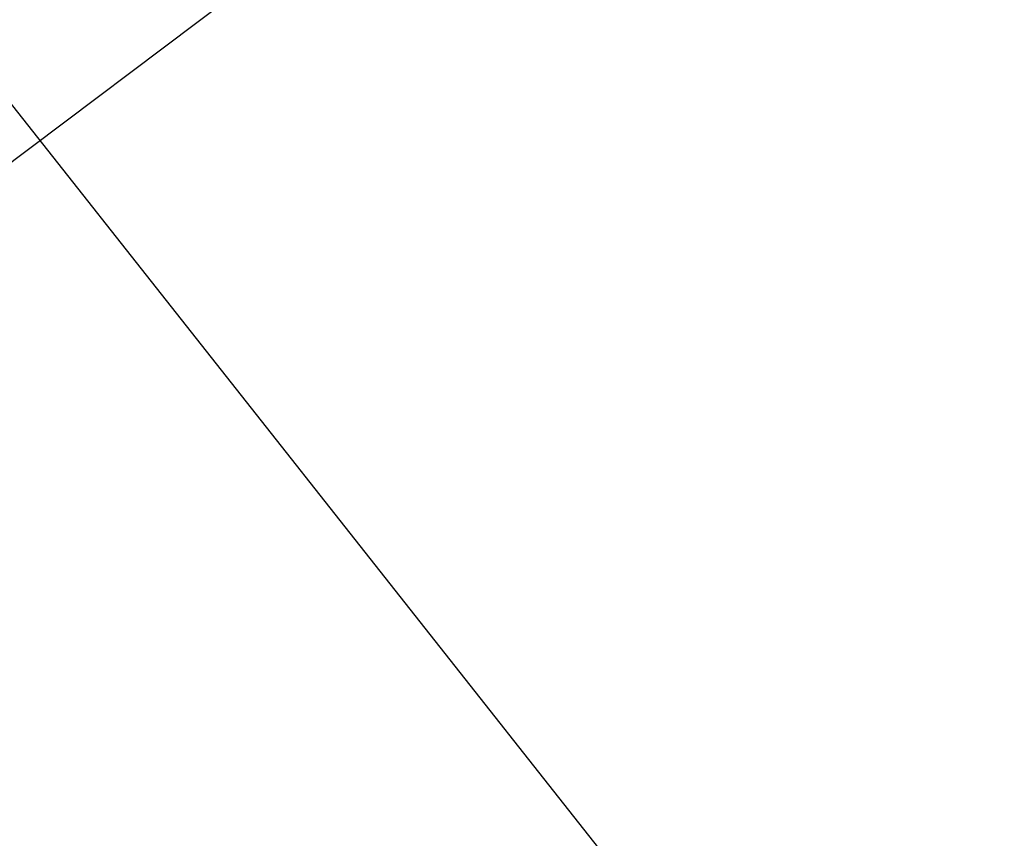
# Model space of a CAD drawing. Extents: x 0 to 122, y 0 to 122.
# Tile 186 of 256: x 29.659 to 29.817, y 37.656 to 37.788. Entities that reach past the tile are written whole.
import ezdxf

# ---------------------------------------------------------------- set-up
doc = ezdxf.new("R2010")
doc.units = 0
doc.header["$LTSCALE"] = 25.4
doc.layers.get('0').update_dxf_attribs({"color": 13, "linetype": 'CONTINUOUS'})

# ---------------------------------------------------------------- blocks, each defined once
blk = doc.blocks.new('GROOVE-I-7792-7793_STL_2')
at = {"color": 7}
for p, q in [((50.44711, -19.76114, 33.71), (47.73148, -21.80696, 33.17)), ((50.44711, -19.76114, 33.71), (47.73148, -21.80696, 33.17)), ((47.2456, -20.31981, 50.76031), (50.17193, -24.02534, 50.76031)), ((47.2456, -20.31981, 50.76031), (50.17193, -24.02534, 50.76031))]:
    blk.add_line(p, q, dxfattribs=at)
mesh = blk.add_polyface(dxfattribs=at)
corners = [(48.293, -16.55496, 33.71), (47.73148, -21.80696, 33.17), (43.6296, -15.0302, 33.17)]
mesh.append_faces([[corners[k] for k in face] for face in [(0, 1, 2)]], dxfattribs={"color": 7})
mesh = blk.add_polyface(dxfattribs=at)
corners = [(48.293, -16.55496, 34.21), (52.76986, -22.53954, 34.21), (50.44711, -19.76114, 33.71)]
mesh.append_faces([[corners[k] for k in face] for face in [(0, 1, 2)]], dxfattribs={"color": 7})

msp = doc.modelspace()

# ---------------------------------------------------------------- block references
at = {"color": 0}
msp.add_blockref('GROOVE-I-7792-7793_STL_2', (-18.50116, 59.25), dxfattribs=at)

doc.saveas('drawing.dxf')
